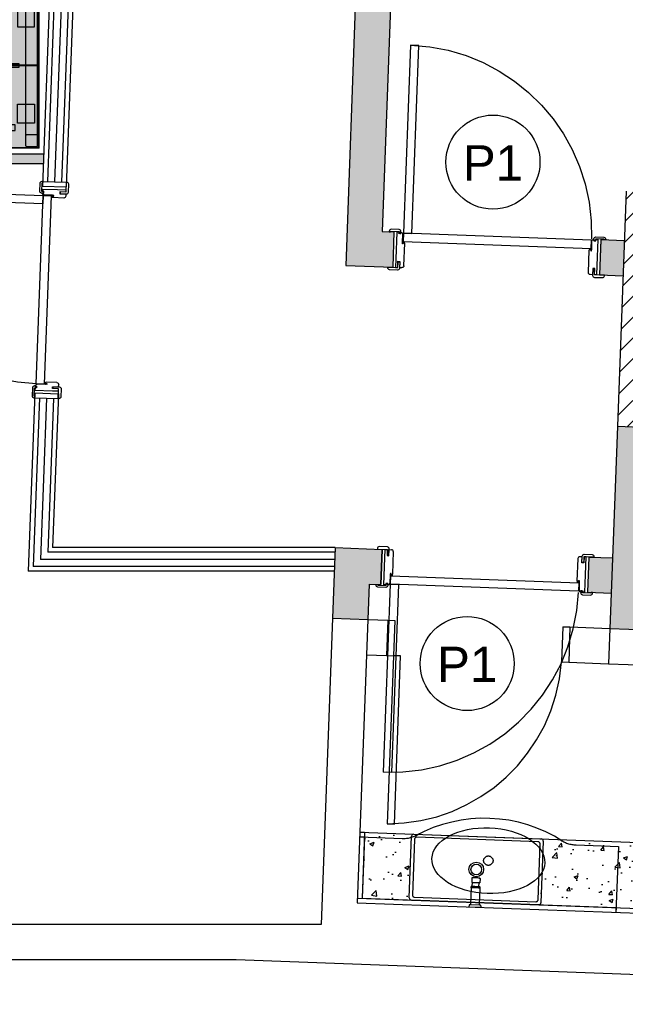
# Model space of a CAD drawing. Header units: inches. Extents: x 340 to 434, y 14 to 254.
# Tile 145 of 182: x 409.85 to 412.42, y 143.66 to 147.85. Entities that reach past the tile are written whole.
import ezdxf

# ---------------------------------------------------------------- set-up
doc = ezdxf.new("R2010")
doc.units = ezdxf.units.IN
doc.header["$MEASUREMENT"] = 0
doc.linetypes.add('DASHED2', pattern=[0.375, 0.25, -0.125])
doc.linetypes.add('HIDDEN2', pattern=[0.1875, 0.125, -0.0625])
for name, color, linetype in [('TJ-CONSTRUIR', 12, 'Continuous'), ('TJ-DEMOLIR', 30, 'HIDDEN2'), ('TJ-DIVISORIA', 96, 'Continuous'), ('TJ-DRYWALL', 132, 'Continuous'), ('TJ-ESQUADRIA2', 2, 'Continuous'), ('TJ-ESQUADRIAS', 2, 'Continuous'), ('TJ-GRANITOVISTA', 2, 'Continuous'), ('TJ-HACHURA', 8, 'Continuous'), ('TJ-LADEVIDRO', 11, 'Continuous'), ('TJ-MOBILIARIOHIDRO', 2, 'Continuous'), ('TJ-MOBILIÁRIO', 2, 'Continuous'), ('TJ-PAREDE', 5, 'Continuous'), ('TJ-PAREDECORTE', 5, 'Continuous'), ('TJ-PILARES', 6, 'Continuous'), ('TJ-TEXTOESQUADRIA', 200, 'Continuous')]:
    doc.layers.add(name, color=color, linetype=linetype)
doc.styles.get("Standard").update_dxf_attribs({"font": 'arial.ttf'})
doc.linetypes.add('BATTING', pattern='A,0.00254,-2.54,[134,ltypeshp.shx,S=2.54,R=0,X=-2.54,Y=0],-5.08,[134,ltypeshp.shx,S=2.54,R=180,X=2.54,Y=0],-2.54', length=10.16254)

# ---------------------------------------------------------------- blocks, each defined once
blk = doc.blocks.new('porta 80')
at = {"layer": 'TJ-ESQUADRIAS'}
for p, q in [((-0.161, 0.888), (-0.047, 0.888)), ((-0.161, 0.879), (-0.161, 0.888)), ((-0.155, 0.879), (-0.161, 0.879)), ((-0.155, 0.871), (-0.155, 0.879)), ((-0.047, 0.888), (-0.011, 0.888)), ((-0.037, 0.879), (-0.037, 0.871)), ((-0.011, 0.879), (-0.037, 0.879)), ((-0.011, 0.888), (-0.011, 0.879)), ((-0.161, 0.871), (-0.155, 0.871)), ((-0.117, 0.863), (-0.153, 0.863)), ((-0.117, 0.862), (-0.117, 0.863)), ((-0.112, 0.862), (-0.117, 0.862)), ((-0.117, 0.859), (-0.112, 0.859)), ((-0.117, 0.8551), (-0.117, 0.859)), ((-0.1149, 0.853), (-0.117, 0.8551)), ((-0.019, 0.853), (-0.1149, 0.853)), ((-0.112, 0.859), (-0.112, 0.862)), ((-0.037, 0.871), (-0.011, 0.871)), ((-0.011, 0.871), (-0.011, 0.861)), ((-0.161, 0.05), (-0.155, 0.05)), ((-0.161, 0.042), (-0.161, 0.033)), ((-0.155, 0.042), (-0.161, 0.042)), ((-0.155, 0.05), (-0.155, 0.042)), ((-0.117, 0.058), (-0.153, 0.058)), ((-0.1149, 0.068), (-0.117, 0.0659)), ((-0.117, 0.0659), (-0.117, 0.062)), ((-0.117, 0.062), (-0.112, 0.062)), ((-0.117, 0.059), (-0.117, 0.058)), ((-0.112, 0.059), (-0.117, 0.059)), ((-0.019, 0.068), (-0.1149, 0.068)), ((-0.112, 0.062), (-0.112, 0.059)), ((-0.037, 0.05), (-0.011, 0.05)), ((-0.037, 0.042), (-0.037, 0.05)), ((-0.011, 0.042), (-0.037, 0.042)), ((-0.011, 0.05), (-0.011, 0.06)), ((-0.011, 0.033), (-0.011, 0.042)), ((-0.161, 0.033), (-0.087, 0.033)), ((-0.087, 0.033), (-0.011, 0.033))]:
    blk.add_line(p, q, dxfattribs=at)
for points in [[(-0.161, 0.9155), (-0.163, 0.9135), (-0.164, 0.9135), (-0.164, 0.8785), (-0.159, 0.8785), (-0.156, 0.8755), (-0.156, 0.871), (-0.164, 0.871, -0.414214), (-0.172, 0.879), (-0.172, 0.913, -0.414214), (-0.164, 0.921), (-0.161, 0.921)], [(-0.032, 0.8785), (-0.035, 0.8755), (-0.035, 0.871), (-0.008, 0.871, 0.414214), (0, 0.879), (0, 0.913, 0.414214), (-0.008, 0.921), (-0.011, 0.921), (-0.011, 0.8785)], [(-0.119, 0.854, -0.165409), (-0.1206, 0.8549, 0.159727), (-0.1191, 0.8616), (-0.1183, 0.8616), (-0.1183, 0.854)], [(-0.161, 0.0055), (-0.163, 0.0075), (-0.164, 0.0075), (-0.164, 0.0425), (-0.159, 0.0425), (-0.156, 0.0455), (-0.156, 0.05), (-0.164, 0.05, 0.414214), (-0.172, 0.042), (-0.172, 0.008, 0.414214), (-0.164, 0), (-0.161, 0)], [(-0.119, 0.067, 0.165409), (-0.1206, 0.0661, -0.159727), (-0.1191, 0.0594), (-0.1183, 0.0594), (-0.1183, 0.067)], [(-0.032, 0.0425), (-0.035, 0.0455), (-0.035, 0.05), (-0.008, 0.05, -0.414214), (0, 0.042), (0, 0.008, -0.414214), (-0.008, 0), (-0.011, 0), (-0.011, 0.0425)]]:
    blk.add_lwpolyline(points, format="xyb", close=True, dxfattribs=at)
at = {"layer": 'TJ-ESQUADRIAS', "color": 1, "linetype": 'DASHED2', "ltscale": 5}
blk.add_lwpolyline([(-0.9575, 0.825), (-0.9575, 0.86), (-0.1575, 0.86), (-0.1575, 0.825), (-0.9575, 0.825)], dxfattribs=at)
at = {"layer": 'TJ-ESQUADRIAS'}
blk.add_lwpolyline([(-0.1575, 0.86), (-0.1225, 0.86), (-0.1225, 0.06), (-0.1575, 0.06), (-0.1575, 0.86)], dxfattribs=at)
at = {"layer": 'TJ-ESQUADRIAS', "color": 1, "linetype": 'DASHED2', "ltscale": 5}
blk.add_arc((-0.1575, 0.86), 0.8, 180, 270, dxfattribs=at)
at = {"layer": 'TJ-ESQUADRIAS'}
for centre, start, end in [((-0.153, 0.871), 180, 270), ((-0.019, 0.861), 270, 0), ((-0.153, 0.05), 90, 180), ((-0.019, 0.06), 0, 90)]:
    blk.add_arc(centre, 0.008, start, end, dxfattribs=at)
at = {"layer": 'TJ-PAREDECORTE', "linetype": 'Continuous'}
for p, q in [((-0.161, 0.9005), (-0.011, 0.9005)), ((-0.161, 0.0205), (-0.011, 0.0205))]:
    blk.add_line(p, q, dxfattribs=at)
blk = doc.blocks.new('mesa reta 1.20')
at = {"layer": 'TJ-MOBILIÁRIO'}
h = blk.add_hatch(color=63, dxfattribs=at)
h.set_gradient(color1=(176, 215, 136), color2=(156, 215, 136), tint=0.86, name='INVHEMISPHERICAL')
h.paths.add_polyline_path([(0, 0), (1.2, 0), (1.2, -0.7), (0, -0.7)])
for p, q in [((0, 0), (0, -0.7)), ((1.2, 0), (1.2, -0.7)), ((1.2, -0.7), (0, -0.7))]:
    blk.add_line(p, q, dxfattribs=at)
at = {"layer": 'TJ-MOBILIÁRIO', "color": 51}
blk.add_line((1.2, 0), (0, 0), dxfattribs=at)
at = {"layer": 'TJ-MOBILIÁRIO', "color": 8}
for p, q in [((0.005, -0.008), (0.005, -0.052)), ((0.052, -0.005), (0.008, -0.005)), ((0.055, -0.008), (0.055, -0.052)), ((1.145, -0.008), (1.145, -0.052)), ((1.148, -0.005), (1.192, -0.005)), ((1.195, -0.008), (1.195, -0.052)), ((0.005, -0.052), (0.005, -0.645)), ((0.008, -0.055), (0.052, -0.055)), ((0.055, -0.052), (0.055, -0.648)), ((1.145, -0.052), (1.145, -0.648)), ((1.192, -0.055), (1.148, -0.055)), ((1.195, -0.052), (1.195, -0.645)), ((0.005, -0.692), (0.005, -0.648)), ((0.008, -0.645), (0.052, -0.645)), ((0.055, -0.692), (0.055, -0.648)), ((1.192, -0.645), (1.148, -0.645)), ((1.195, -0.692), (1.195, -0.648)), ((0.052, -0.695), (0.008, -0.695)), ((1.148, -0.695), (1.192, -0.695))]:
    blk.add_line(p, q, dxfattribs=at)
at = {"layer": 'TJ-MOBILIÁRIO'}
blk.add_lwpolyline([(0, 0), (1.2, 0), (1.2, -0.7), (0, -0.7)], close=True, dxfattribs=at)
at = {"layer": 'TJ-MOBILIÁRIO', "color": 51}
blk.add_lwpolyline([(0.1, -0.098), (1.1, -0.098), (1.1, -0.073), (0.1, -0.073)], close=True, dxfattribs=at)
at = {"layer": 'TJ-MOBILIÁRIO', "color": 8}
for points in [[(0.018, -0.105), (0.0905, -0.105), (0.0905, -0.186), (0.018, -0.186)], [(1.182, -0.105), (1.1095, -0.105), (1.1095, -0.186), (1.182, -0.186)], [(0.005, -0.3519), (0.005, -0.3481), (0.155, -0.3481), (0.155, -0.3519)], [(0.083, -0.3575), (1.117, -0.3575), (1.117, -0.3425), (0.083, -0.3425)], [(1.195, -0.3519), (1.195, -0.3481), (1.045, -0.3481), (1.045, -0.3519)], [(0.018, -0.595), (0.0905, -0.595), (0.0905, -0.514), (0.018, -0.514)], [(1.182, -0.595), (1.1095, -0.595), (1.1095, -0.514), (1.182, -0.514)]]:
    blk.add_lwpolyline(points, close=True, dxfattribs=at)
for centre, start, end in [((0.008, -0.008), 90, 180), ((0.052, -0.008), 0, 90), ((1.148, -0.008), 90, 180), ((1.192, -0.008), 0, 90), ((0.008, -0.052), 180, 270), ((0.052, -0.052), 270, 0), ((1.148, -0.052), 180, 270), ((1.192, -0.052), 270, 0), ((0.008, -0.648), 90, 180), ((0.052, -0.648), 0, 90), ((1.192, -0.648), 0, 90), ((0.008, -0.692), 180, 270), ((0.052, -0.692), 270, 0), ((1.192, -0.692), 270, 0)]:
    blk.add_arc(centre, 0.003, start, end, dxfattribs=at)
at = {"layer": 'TJ-MOBILIÁRIO'}
for p in [(0, 0), (1.2, 0), (1.2, 0), (0, -0.7), (1.2, -0.7)]:
    blk.add_point(p, dxfattribs=at)
blk = doc.blocks.new('CUBA-RETANGULAR')
at = {"layer": 'TJ-MOBILIARIOHIDRO'}
for p, q in [((-0.28, -0.131), (-0.28, 0.131)), ((-0.271, 0.14), (0.271, 0.14)), ((0.2575, 0.1275), (-0.2575, 0.1275)), ((0.28, 0.131), (0.28, -0.131)), ((-0.2675, 0.1175), (-0.2675, -0.1175)), ((0.2675, -0.1175), (0.2675, 0.1175)), ((0.271, -0.14), (-0.271, -0.14)), ((-0.2575, -0.1275), (0.2575, -0.1275))]:
    blk.add_line(p, q, dxfattribs=at)
for points in [[(-0.2575, 0.1275, 0), (-0.2585, 0.1275, 0), (-0.2595, 0.1273, 0), (-0.2604, 0.1271, 0), (-0.2614, 0.1268, 0), (-0.2622, 0.1263, 0), (-0.2631, 0.1258, 0), (-0.2639, 0.1253, 0), (-0.2646, 0.1246, 0), (-0.2653, 0.1239, 0), (-0.2658, 0.1231, 0), (-0.2663, 0.1222, 0), (-0.2668, 0.1214, 0), (-0.2671, 0.1204, 0), (-0.2673, 0.1195, 0), (-0.2675, 0.1185, 0), (-0.2675, 0.1175, 0)], [(0.2675, 0.1175, 0), (0.2675, 0.1185, 0), (0.2673, 0.1195, 0), (0.2671, 0.1204, 0), (0.2668, 0.1214, 0), (0.2663, 0.1222, 0), (0.2658, 0.1231, 0), (0.2653, 0.1239, 0), (0.2646, 0.1246, 0), (0.2639, 0.1253, 0), (0.2631, 0.1258, 0), (0.2622, 0.1263, 0), (0.2614, 0.1268, 0), (0.2604, 0.1271, 0), (0.2595, 0.1273, 0), (0.2585, 0.1275, 0), (0.2575, 0.1275, 0)], [(-0.2675, -0.1175, 0), (-0.2675, -0.1185, 0), (-0.2673, -0.1195, 0), (-0.2671, -0.1204, 0), (-0.2668, -0.1214, 0), (-0.2663, -0.1222, 0), (-0.2658, -0.1231, 0), (-0.2653, -0.1239, 0), (-0.2646, -0.1246, 0), (-0.2639, -0.1253, 0), (-0.2631, -0.1258, 0), (-0.2622, -0.1263, 0), (-0.2614, -0.1268, 0), (-0.2604, -0.1271, 0), (-0.2595, -0.1273, 0), (-0.2585, -0.1275, 0), (-0.2575, -0.1275, 0)], [(0.2575, -0.1275, 0), (0.2585, -0.1275, 0), (0.2595, -0.1273, 0), (0.2604, -0.1271, 0), (0.2614, -0.1268, 0), (0.2622, -0.1263, 0), (0.2631, -0.1258, 0), (0.2639, -0.1253, 0), (0.2646, -0.1246, 0), (0.2653, -0.1239, 0), (0.2658, -0.1231, 0), (0.2663, -0.1222, 0), (0.2668, -0.1214, 0), (0.2671, -0.1204, 0), (0.2673, -0.1195, 0), (0.2675, -0.1185, 0), (0.2675, -0.1175, 0)]]:
    blk.add_polyline3d(points, dxfattribs=at)
at = {"layer": 'TJ-MOBILIARIOHIDRO', "color": 1}
for radius in [0.031, 0.0225]:
    blk.add_circle((0, 0), radius, dxfattribs=at)
at = {"layer": 'TJ-MOBILIARIOHIDRO'}
for centre, start, end in [((-0.271, 0.131), 90, 180), ((0.271, 0.131), 0, 90), ((-0.271, -0.131), 180, 270), ((0.271, -0.131), 270, 0)]:
    blk.add_arc(centre, 0.009, start, end, dxfattribs=at)
blk = doc.blocks.new('TORNEIRA-PAREDE-DECA')
at = {"layer": 'TJ-MOBILIARIOHIDRO'}
for p, q in [((0.025, 0), (-0.025, 0)), ((-0.025, -0.0067), (-0.025, 0)), ((0.025, -0.0067), (0.025, 0)), ((-0.0193, -0.0097), (-0.022, -0.0097)), ((-0.0194, -0.0097), (-0.0194, -0.0816)), ((0.022, -0.0097), (-0.0193, -0.0097)), ((0.0194, -0.0816), (0.0194, -0.0097)), ((-0.0194, -0.0816), (-0.0193, -0.0816)), ((-0.0194, -0.0816), (-0.0194, -0.0865)), ((-0.0194, -0.0816), (0, -0.0816)), ((-0.0193, -0.0816), (-0.0193, -0.0865)), ((-0.0149, -0.0816), (-0.0125, -0.0816)), ((-0.0149, -0.0816), (-0.0149, -0.0866)), ((-0.0125, -0.0816), (-0.0125, -0.0866)), ((-0.0017, -0.0816), (0.0017, -0.0816)), ((-0.0017, -0.0816), (-0.0017, -0.0866)), ((0, -0.0816), (0.0194, -0.0816)), ((0.0017, -0.0816), (0.0017, -0.0866)), ((0.0125, -0.0816), (0.0148, -0.0816)), ((0.0125, -0.0816), (0.0125, -0.0866)), ((0.0148, -0.0816), (0.0148, -0.0866)), ((0.0193, -0.0816), (0.0194, -0.0816)), ((0.0193, -0.0816), (0.0193, -0.0866)), ((0.0194, -0.0816), (0.0194, -0.0866)), ((-0.0194, -0.0865), (-0.0194, -0.0865)), ((-0.0183, -0.0876), (-0.0194, -0.0865)), ((-0.0183, -0.0876), (0.0161, -0.0876)), ((-0.0154, -0.1039), (-0.0175, -0.1039)), ((-0.0175, -0.1221), (-0.0175, -0.1039)), ((-0.0156, -0.1039), (-0.0136, -0.1039)), ((-0.0137, -0.1241), (-0.0156, -0.1241)), ((0.0175, -0.1039), (-0.0154, -0.1039)), ((-0.0125, -0.0866), (-0.0149, -0.0866)), ((-0.0142, -0.0886), (-0.0142, -0.1039)), ((-0.0135, -0.1039), (-0.0136, -0.1039)), ((-0.0135, -0.1039), (-0.0001, -0.1039)), ((0.0017, -0.0866), (-0.0017, -0.0866)), ((0, -0.1039), (-0.0001, -0.1039)), ((0.0001, -0.1039), (0, -0.1039)), ((0.0001, -0.1039), (0.0135, -0.1039)), ((0.0125, -0.0866), (0.0148, -0.0866)), ((0.0136, -0.1039), (0.0135, -0.1039)), ((0.0136, -0.1039), (0.0137, -0.1039)), ((0.0137, -0.1039), (0.0156, -0.1039)), ((0.0142, -0.0886), (0.0142, -0.1039)), ((0.0161, -0.0876), (0.0184, -0.0876)), ((0.0175, -0.1221), (0.0175, -0.1039)), ((0.0184, -0.0876), (0.0194, -0.0866)), ((0.0193, -0.0866), (0.0194, -0.0866))]:
    blk.add_line(p, q, dxfattribs=at)
for points in [[(-0.0149, -0.0866), (-0.015, -0.0867), (-0.0152, -0.0868), (-0.0153, -0.0869), (-0.0154, -0.0869), (-0.0155, -0.087), (-0.0156, -0.087), (-0.0157, -0.0871), (-0.0158, -0.0872), (-0.016, -0.0872), (-0.0161, -0.0873), (-0.0163, -0.0873), (-0.0164, -0.0874), (-0.0165, -0.0874), (-0.0167, -0.0874), (-0.0168, -0.0874), (-0.017, -0.0874), (-0.0171, -0.0875), (-0.0172, -0.0874), (-0.0174, -0.0874), (-0.0175, -0.0874), (-0.0177, -0.0874), (-0.0178, -0.0874), (-0.018, -0.0873), (-0.0181, -0.0873), (-0.0183, -0.0872), (-0.0184, -0.0871), (-0.0186, -0.0871), (-0.0187, -0.087), (-0.0189, -0.0869), (-0.019, -0.0868), (-0.0192, -0.0867), (-0.0193, -0.0865)], [(-0.0017, -0.0866), (-0.0021, -0.0867), (-0.0025, -0.0868), (-0.0029, -0.0869), (-0.0033, -0.087), (-0.0036, -0.0871), (-0.004, -0.0872), (-0.0044, -0.0873), (-0.0048, -0.0873), (-0.0051, -0.0874), (-0.0055, -0.0874), (-0.0059, -0.0874), (-0.0062, -0.0875), (-0.0066, -0.0875), (-0.007, -0.0875), (-0.0073, -0.0875), (-0.0077, -0.0875), (-0.0081, -0.0875), (-0.0084, -0.0874), (-0.0088, -0.0874), (-0.0092, -0.0873), (-0.0095, -0.0873), (-0.0099, -0.0872), (-0.0103, -0.0872), (-0.0106, -0.0871), (-0.011, -0.087), (-0.0114, -0.0869), (-0.0117, -0.0868), (-0.0121, -0.0867), (-0.0125, -0.0866)], [(0.0017, -0.0866), (0.0021, -0.0867), (0.0025, -0.0868), (0.0028, -0.0869), (0.0032, -0.087), (0.0036, -0.0871), (0.004, -0.0872), (0.0044, -0.0873), (0.0047, -0.0873), (0.0051, -0.0874), (0.0055, -0.0874), (0.0058, -0.0874), (0.0062, -0.0875), (0.0066, -0.0875), (0.0069, -0.0875), (0.0073, -0.0875), (0.0076, -0.0875), (0.008, -0.0875), (0.0084, -0.0874), (0.0087, -0.0874), (0.0091, -0.0874), (0.0095, -0.0873), (0.0098, -0.0872), (0.0102, -0.0872), (0.0106, -0.0871), (0.0109, -0.087), (0.0113, -0.0869), (0.0117, -0.0868), (0.0121, -0.0867), (0.0125, -0.0866)], [(0.0163, -0.0874), (0.0161, -0.0874), (0.016, -0.0873), (0.0159, -0.0873), (0.0157, -0.0872), (0.0156, -0.0871), (0.0155, -0.0871), (0.0154, -0.087), (0.0153, -0.087), (0.0152, -0.0869), (0.0151, -0.0868), (0.0149, -0.0867), (0.0148, -0.0866)], [(0.0163, -0.0874), (0.0164, -0.0874), (0.0166, -0.0875), (0.0167, -0.0875), (0.0168, -0.0875), (0.017, -0.0875), (0.0171, -0.0875), (0.0173, -0.0875), (0.0174, -0.0875), (0.0176, -0.0875), (0.0177, -0.0874), (0.0178, -0.0874), (0.018, -0.0874), (0.0181, -0.0873), (0.0182, -0.0873), (0.0183, -0.0872), (0.0184, -0.0872), (0.0185, -0.0871), (0.0186, -0.0871), (0.0187, -0.087), (0.0188, -0.0869), (0.019, -0.0868), (0.0192, -0.0867), (0.0193, -0.0866)]]:
    blk.add_lwpolyline(points, dxfattribs=at)
for centre, radius, start, end in [((-0.022, -0.0067), 0.003, 180, 270), ((0.022, -0.0067), 0.003, 270, 0), ((-0.0193, -0.0863), 0.000275, 250.8093, 269.1415), ((-0.0155, -0.1221), 0.002, 180, 268.2164), ((0, 0.3757), 0.5, 268.2164, 270), ((-0.0152, -0.0886), 0.001, 0, 90), ((0, 0.3757), 0.5, 270, 271.7836), ((0.0152, -0.0886), 0.001, 90, 180), ((0.0155, -0.1221), 0.002, 271.7836, 0)]:
    blk.add_arc(centre, radius, start, end, dxfattribs=at)
blk = doc.blocks.new('PORTA 80 GRADE 10')
at = {"layer": 'TJ-ESQUADRIAS', "linetype": 'Continuous', "ltscale": 30}
h = blk.add_hatch(dxfattribs=at)
h.set_pattern_fill('ANSI32', color=252, scale=0.002, style=0)
h.set_pattern_definition([(45, (-24.987796, 74.9285568), (-0.000530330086, 0.000530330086), []), (45, (-24.9874424, 74.9285568), (-0.000530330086, 0.000530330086), [])])
h.paths.add_polyline_path([(-0.8394, -0.0563), (-0.8394, -0.0541), (-0.8389, -0.0541, 1.192513), (-0.8389, -0.0535), (-0.8394, -0.0535), (-0.8394, -0.0521), (-0.8389, -0.0521, 0.041645), (-0.8389, -0.0521, 0.000003), (-0.8389, -0.0521, 1), (-0.8389, -0.0514, 0.045988), (-0.8389, -0.0514), (-0.8411, -0.0514, 1.142539), (-0.8411, -0.0521, 0.013689), (-0.8411, -0.0521), (-0.8406, -0.0521), (-0.8406, -0.0535), (-0.841, -0.0535, 1.124804), (-0.8411, -0.0541), (-0.8406, -0.0541), (-0.8406, -0.0563), (-0.8421, -0.0563), (-0.8421, -0.0593, -0.183959), (-0.8351, -0.0604, -0.115771), (-0.8365, -0.0607), (-0.8383, -0.0607, 1), (-0.8383, -0.0614), (-0.8365, -0.0614, 0.383202), (-0.8325, -0.0581), (-0.8325, -0.0563)])
h.paths.add_polyline_path([(-0.8411, -0.0573), (-0.8411, -0.0581, -0.159727), (-0.8344, -0.0596, 0.165409), (-0.8335, -0.058), (-0.8335, -0.0573)], flags=16)
h = blk.add_hatch(dxfattribs=at)
h.set_pattern_fill('ANSI32', color=252, scale=0.002, style=0)
h.set_pattern_definition([(135, (24.107796, 74.9285568), (0.000530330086, 0.000530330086), []), (135, (24.1074424, 74.9285568), (0.000530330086, 0.000530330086), [])])
h.paths.add_polyline_path([(-0.0406, -0.0563), (-0.0406, -0.0541), (-0.0411, -0.0541, -1.192513), (-0.0411, -0.0535), (-0.0406, -0.0535), (-0.0406, -0.0521), (-0.0411, -0.0521, -0.041645), (-0.0411, -0.0521, -0.000003), (-0.0411, -0.0521, -1), (-0.0411, -0.0514, -0.045988), (-0.0411, -0.0514), (-0.0389, -0.0514, -1.142539), (-0.0389, -0.0521, -0.013689), (-0.0389, -0.0521), (-0.0394, -0.0521), (-0.0394, -0.0535), (-0.039, -0.0535, -1.124804), (-0.0389, -0.0541), (-0.0394, -0.0541), (-0.0394, -0.0563), (-0.0379, -0.0563), (-0.0379, -0.0593, 0.183959), (-0.0449, -0.0604, 0.115771), (-0.0435, -0.0607), (-0.0417, -0.0607, -1), (-0.0417, -0.0614), (-0.0435, -0.0614, -0.383202), (-0.0475, -0.0581), (-0.0475, -0.0563)])
h.paths.add_polyline_path([(-0.0389, -0.0573), (-0.0389, -0.0581, 0.159727), (-0.0456, -0.0596, -0.165409), (-0.0465, -0.058), (-0.0465, -0.0573)], flags=16)
at = {"layer": 'TJ-ESQUADRIAS', "color": 2}
for p, q in [((-0.8675, 0), (-0.8585, 0)), ((-0.0125, 0), (-0.0215, 0))]:
    blk.add_line(p, q, dxfattribs=at)
at = {"layer": 'TJ-ESQUADRIAS'}
for p, q in [((-0.8675, -0.026), (-0.8675, 0)), ((-0.8675, -0.1), (-0.8675, -0.026)), ((-0.8585, 0), (-0.8585, -0.026)), ((-0.8585, -0.026), (-0.8505, -0.026)), ((-0.8505, 0), (-0.8405, 0)), ((-0.8505, -0.026), (-0.8505, 0)), ((-0.8325, -0.008), (-0.8325, -0.0539)), ((-0.0475, -0.008), (-0.0475, -0.0539)), ((-0.0295, 0), (-0.0395, 0)), ((-0.0295, -0.026), (-0.0295, 0)), ((-0.0215, -0.026), (-0.0295, -0.026)), ((-0.0215, 0), (-0.0215, -0.026)), ((-0.0125, -0.036), (-0.0125, 0)), ((-0.0125, -0.1), (-0.0125, -0.036)), ((-0.8415, -0.056), (-0.8425, -0.056)), ((-0.8425, -0.056), (-0.8425, -0.092)), ((-0.8415, -0.051), (-0.8415, -0.056)), ((-0.8385, -0.051), (-0.8415, -0.051)), ((-0.8385, -0.056), (-0.8385, -0.051)), ((-0.8346, -0.056), (-0.8385, -0.056)), ((-0.8325, -0.0539), (-0.8346, -0.056)), ((-0.0475, -0.0539), (-0.0454, -0.056)), ((-0.0454, -0.056), (-0.0415, -0.056)), ((-0.0415, -0.051), (-0.0385, -0.051)), ((-0.0415, -0.056), (-0.0415, -0.051)), ((-0.0385, -0.051), (-0.0385, -0.056)), ((-0.0385, -0.056), (-0.0375, -0.056)), ((-0.0375, -0.056), (-0.0375, -0.092)), ((-0.8585, -0.1), (-0.8675, -0.1)), ((-0.8585, -0.094), (-0.8585, -0.1)), ((-0.8505, -0.094), (-0.8585, -0.094)), ((-0.8505, -0.1), (-0.8505, -0.094)), ((-0.0295, -0.094), (-0.0215, -0.094)), ((-0.0295, -0.1), (-0.0295, -0.094)), ((-0.0215, -0.094), (-0.0215, -0.1)), ((-0.0215, -0.1), (-0.0125, -0.1))]:
    blk.add_line(p, q, dxfattribs=at)
for points in [[(-0.858, -0.021), (-0.855, -0.024), (-0.8505, -0.024), (-0.8505, 0.003, 0.414214), (-0.8585, 0.011), (-0.8925, 0.011, 0.414214), (-0.9005, 0.003), (-0.9005, 0), (-0.858, 0)], [(-0.022, -0.021), (-0.025, -0.024), (-0.0295, -0.024), (-0.0295, 0.003, -0.414214), (-0.0215, 0.011), (0.0125, 0.011, -0.414214), (0.0205, 0.003), (0.0205, 0), (-0.022, 0)], [(-0.895, -0.1), (-0.893, -0.102), (-0.893, -0.103), (-0.858, -0.103), (-0.858, -0.098), (-0.855, -0.095), (-0.8505, -0.095), (-0.8505, -0.103, -0.414214), (-0.8585, -0.111), (-0.8925, -0.111, -0.414214), (-0.9005, -0.103), (-0.9005, -0.1)], [(0.015, -0.1), (0.013, -0.102), (0.013, -0.103), (-0.022, -0.103), (-0.022, -0.098), (-0.025, -0.095), (-0.0295, -0.095), (-0.0295, -0.103, 0.414214), (-0.0215, -0.111), (0.0125, -0.111, 0.414214), (0.0205, -0.103), (0.0205, -0.1)]]:
    blk.add_lwpolyline(points, format="xyb", close=True, dxfattribs=at)
at = {"layer": 'TJ-ESQUADRIAS', "color": 252, "linetype": 'Continuous'}
for points in [[(-0.8335, -0.058, -0.165409), (-0.8344, -0.0596, 0.159727), (-0.8411, -0.0581), (-0.8411, -0.0573), (-0.8335, -0.0573)], [(-0.0465, -0.058, 0.165409), (-0.0456, -0.0596, -0.159727), (-0.0389, -0.0581), (-0.0389, -0.0573), (-0.0465, -0.0573)]]:
    blk.add_lwpolyline(points, format="xyb", close=True, dxfattribs=at)
at = {"layer": 'TJ-ESQUADRIAS'}
blk.add_lwpolyline([(-0.0405, -0.0965), (-0.0405, -0.0615), (-0.8405, -0.0615), (-0.8405, -0.0965), (-0.0405, -0.0965)], dxfattribs=at)
at = {"layer": 'TJ-ESQUADRIAS', "color": 1, "linetype": 'DASHED2', "ltscale": 5}
blk.add_lwpolyline([(-0.0755, -0.8965), (-0.0405, -0.8965), (-0.0405, -0.0965), (-0.0755, -0.0965), (-0.0755, -0.8965)], dxfattribs=at)
at = {"layer": 'TJ-ESQUADRIAS'}
for centre, start, end in [((-0.8405, -0.008), 0, 90), ((-0.0395, -0.008), 90, 180), ((-0.8505, -0.092), 270, 0), ((-0.0295, -0.092), 180, 270)]:
    blk.add_arc(centre, 0.008, start, end, dxfattribs=at)
at = {"layer": 'TJ-ESQUADRIAS', "color": 1, "linetype": 'DASHED2', "ltscale": 5}
blk.add_arc((-0.0397, -0.0965), 0.8008, 180, 267.4377, dxfattribs=at)
at = {"layer": 'TJ-PAREDECORTE', "linetype": 'Continuous'}
for p, q in [((-0.88, -0.1), (-0.88, 0)), ((0, -0.1), (0, 0))]:
    blk.add_line(p, q, dxfattribs=at)

msp = doc.modelspace()

# ---------------------------------------------------------------- hatches: boundary and pattern name
at = {"layer": 'TJ-CONSTRUIR'}
h = msp.add_hatch(color=256, dxfattribs=at)
h.dxf.hatch_style = 1
h.paths.add_polyline_path([(413.6122, 148.3997), (413.3725, 148.4117), (413.3669, 148.2618), (413.6066, 148.2498)])
h.paths.add_polyline_path([(413.3725, 148.4117), (413.2027, 148.4203), (413.1971, 148.2703), (413.3669, 148.2618)])
h.paths.add_polyline_path([(413.2027, 148.4203), (411.2949, 148.5158), (411.2446, 147.1619), (411.3944, 147.1544), (411.4392, 148.3584), (413.1971, 148.2703)])
h.paths.add_polyline_path([(411.3944, 147.1544), (411.2446, 147.1619), (411.2316, 146.8121), (411.4314, 146.8021), (411.4366, 146.9427), (411.3866, 146.9445)])
h.paths.add_polyline_path([(411.4314, 146.8021), (411.2316, 146.8121), (411.2312, 146.8002), (411.431, 146.7928)])
h.paths.add_polyline_path([(412.4159, 146.9063), (412.316, 146.91), (412.3104, 146.7601), (412.4103, 146.7564)])
h = msp.add_hatch(color=256, dxfattribs=at)
h.dxf.hatch_style = 1
h.paths.add_polyline_path([(412.5365, 146.1112), (412.3866, 146.1168), (412.3546, 145.2574), (412.5045, 145.2518)])
h = msp.add_hatch(color=256, dxfattribs=at)
h.dxf.hatch_style = 1
h.paths.add_polyline_path([(411.3864, 145.5936), (411.366, 145.5944), (411.1866, 145.601), (411.1754, 145.3012), (411.3253, 145.2957), (411.3309, 145.4456), (411.3809, 145.4437)])
h.paths.add_polyline_path([(412.3658, 145.5572), (412.2658, 145.5609), (412.2603, 145.411), (412.3602, 145.4073)])
at = {"layer": 'TJ-DIVISORIA'}
h = msp.add_hatch(color=256, dxfattribs=at)
h.dxf.hatch_style = 1
h.paths.add_polyline_path([(409.9479, 147.2743), (408.6504, 147.2743), (408.6504, 147.2343), (409.9464, 147.2343)])
h.paths.add_polyline_path([(408.2404, 147.2743), (407.2483, 147.2743), (407.25, 147.2343), (408.2404, 147.2343)])
at = {"layer": 'TJ-HACHURA', "linetype": 'Continuous'}
h = msp.add_hatch(dxfattribs=at)
h.set_pattern_fill('AR-CONC', color=8, scale=0.025)
h.set_pattern_definition([(50, (0, 0), (0.179315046, -0.015688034), [0.01875, -0.20625]), (355, (0, 0), (-0.03468783, 0.18804803), [0.015, -0.165]), (100.451444, (0.01494, -0.0013), (0.14462721, 0.17236), [0.01593505, -0.17528553]), (46.1842, (0, 0.05), (0.26681033, -0.04137982), [0.028125, -0.309375]), (96.635635, (0.02223, 0.04655), (0.23366549, 0.24352965), [0.02390259, -0.26292844]), (351.184164, (0, 0.05), (0.23366549, 0.24352965), [0.0225, -0.2475]), (21, (0.025, 0.0375), (0.149226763, -0.100654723), [0.01875, -0.20625]), (326, (0.025, 0.0375), (0.06082883, 0.18128751), [0.015, -0.165]), (71.451445, (0.03744, 0.02911), (0.210055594, 0.08063279), [0.01593505, -0.17528553]), (37.5, (0, 0), (0.003039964, 0.083223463), [0, -0.163, 0, -0.1675, 0, -0.165625]), (7.5, (0, 0), (0.065767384, 0.098602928), [0, -0.0955, 0, -0.15925, 0, -0.063125]), (327.5, (-0.05575, 0), (0.133455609, -0.005638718), [0, -0.0625, 0, -0.195, 0, -0.25875]), (317.5, (-0.08075, 0), (0.145796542, 0.025026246), [0, -0.08125, 0, -0.1295, 0, -0.18375])])
h.paths.add_polyline_path([(411.5114, 144.3741, -0.414214), (411.5207, 144.3828), (411.3117, 144.3905), (411.3013, 144.1107), (411.5103, 144.103, -0.414214), (411.5017, 144.1123)])
h.paths.add_polyline_path([(412.5107, 144.337, -0.414214), (412.5201, 144.3456), (412.0624, 144.3626, -0.414214), (412.071, 144.3533), (412.0613, 144.0915, -0.414214), (412.052, 144.0828), (412.5096, 144.0658, -0.414214), (412.501, 144.0751)])
h.paths.add_polyline_path([(413.2903, 144.317), (413.0617, 144.3255, -0.414214), (413.0703, 144.3162), (413.0606, 144.0543, -0.414214), (413.0513, 144.0457), (413.2799, 144.0372)])
at = {"layer": 'TJ-PILARES'}
h = msp.add_hatch(dxfattribs=at)
h.set_pattern_fill('ANSI31', color=8, scale=0.5)
h.paths.add_polyline_path([(408.6504, 147.2743), (408.2404, 147.2743), (408.2404, 147.0193), (408.6504, 147.0193)])
h.paths.add_polyline_path([(412.6186, 147.1089), (412.4237, 147.1161), (412.3866, 146.1168), (412.5814, 146.1096)])
h.paths.add_polyline_path([(408.3951, 156.8793), (408.1751, 156.8793), (408.1751, 156.2593), (408.3951, 156.2593)])
h.paths.add_polyline_path([(414.81, 156.8721), (414.6151, 156.8793), (414.5916, 156.2448), (414.7864, 156.2375)])
h.paths.add_polyline_path([(414.698, 153.7241), (414.4981, 153.7315), (414.4747, 153.1019), (414.6746, 153.0945)])
h.paths.add_polyline_path([(408.7958, 153.4693), (408.1708, 153.4693), (408.171, 153.2743), (408.796, 153.2743)])
h.paths.add_polyline_path([(408.8069, 150.3943), (408.8064, 150.3943), (408.8064, 150.4343), (408.1664, 150.4343), (408.1688, 150.2443), (408.8088, 150.2443)])
h.paths.add_polyline_path([(413.0603, 149.8745), (412.3962, 149.9077), (412.3908, 149.8004), (413.0549, 149.7671)])
h.paths.add_polyline_path([(413.0665, 149.9968), (412.4023, 150.0301), (412.3962, 149.9077), (413.0603, 149.8745)])
h.paths.add_polyline_path([(413.5712, 159.7793), (413.0112, 159.7793), (413.0112, 159.6293), (413.5712, 159.6293)])
h.paths.add_polyline_path([(408.8112, 159.7793), (408.1912, 159.7793), (408.1912, 159.6293), (408.8112, 159.6293)])

# ---------------------------------------------------------------- linework, layer by layer
at = {"layer": 'TJ-DEMOLIR', "ltscale": 10}
for p, q in [((411.3253, 145.2957), (411.4103, 145.2925)), ((411.4103, 145.2925), (411.4047, 145.1426)), ((411.4103, 145.2925), (411.4403, 145.2914)), ((411.4403, 145.2914), (411.4347, 145.1415)), ((412.1548, 145.2648), (412.1492, 145.1149)), ((412.1548, 145.2648), (412.1847, 145.2637)), ((412.1847, 145.2637), (412.1792, 145.1138)), ((412.1847, 145.2637), (412.3546, 145.2574)), ((411.3198, 145.1458), (411.4047, 145.1426)), ((411.4047, 145.1426), (411.4347, 145.1415)), ((412.1492, 145.1149), (412.1792, 145.1138)), ((412.1792, 145.1138), (412.349, 145.1075)), ((411.291, 144.3713), (411.4708, 144.3646)), ((411.311, 144.3706), (411.291, 144.3713)), ((411.311, 144.3706), (411.3013, 144.1107)), ((412.2103, 144.3371), (412.3902, 144.3304)), ((412.3902, 144.3304), (412.3798, 144.0506)), ((411.3013, 144.1107), (412.3806, 144.0706)), ((412.3806, 144.0706), (412.3798, 144.0506))]:
    msp.add_line(p, q, dxfattribs=at)
msp.add_lwpolyline([(411.4081, 144.427), (411.4381, 144.4259), (411.4647, 145.1404), (411.4347, 145.1415)], close=True, dxfattribs=at)
msp.add_circle((411.8376, 144.2703), 0.02, dxfattribs=at)
for centre, radius, start, end in [((411.4081, 145.1701), 0.7431, 270, 355.7423), ((411.8214, 143.8354), 0.6152, 57.1694, 118.5729), ((411.4755, 144.4895), 0.125, 267.8711, 301.3131), ((412.215, 144.462), 0.125, 234.4292, 267.8711)]:
    msp.add_arc(centre, radius, start, end, dxfattribs=at)
msp.add_ellipse((411.8376, 144.2703), major_axis=(0.2398, -0.0089), ratio=0.583333, dxfattribs=at)
at = {"layer": 'TJ-DIVISORIA'}
for p, q in [((408.6504, 147.2743), (409.9479, 147.2743)), ((408.6504, 147.2343), (409.9464, 147.2343))]:
    msp.add_line(p, q, dxfattribs=at)
at = {"layer": 'TJ-DRYWALL'}
for p, q in [((410.1012, 151.3991), (409.9428, 147.1377)), ((410.1204, 151.3781), (409.9635, 147.1569)), ((410.1781, 151.3152), (410.0235, 147.1547)), ((410.1974, 151.2942), (410.0427, 147.134)), ((409.9435, 147.1577), (410.0435, 147.154)), ((409.9428, 147.1377), (410.0427, 147.134)), ((409.9101, 146.2583), (409.882, 145.501)), ((409.9294, 146.2376), (409.9027, 145.521)), ((409.9094, 146.2383), (410.0093, 146.2346)), ((409.9101, 146.2583), (410.01, 146.2546)), ((409.9893, 146.2353), (409.965, 145.581)), ((410.01, 146.2546), (409.9857, 145.601)), ((411.1858, 145.581), (409.965, 145.581)), ((411.1866, 145.601), (409.9857, 145.601)), ((411.1829, 145.501), (409.882, 145.501)), ((411.1836, 145.521), (409.9027, 145.521))]:
    msp.add_line(p, q, dxfattribs=at)
at = {"layer": 'TJ-GRANITOVISTA'}
msp.add_line((411.2917, 144.3913), (413.2903, 144.317), dxfattribs=at)
at = {"layer": 'TJ-GRANITOVISTA', "color": 3}
for p, q in [((411.3117, 144.3905), (411.2917, 144.3913)), ((411.3117, 144.3905), (411.3013, 144.1107)), ((411.2813, 144.1115), (413.2799, 144.0372))]:
    msp.add_line(p, q, dxfattribs=at)
at = {"layer": 'TJ-LADEVIDRO', "linetype": 'BATTING', "ltscale": 0.03}
for p, q in [((410.1493, 151.3467), (409.9935, 147.1558)), ((409.9593, 146.2365), (409.9339, 145.551)), ((411.1829, 145.551), (409.9339, 145.551))]:
    msp.add_line(p, q, dxfattribs=at)
at = {"layer": 'TJ-PAREDE'}
for p, q in [((411.2949, 148.5158), (411.2312, 146.8002)), ((411.4392, 148.3584), (411.3866, 146.9445)), ((412.4237, 147.1161), (412.3866, 146.1168)), ((411.3866, 146.9445), (411.4366, 146.9427)), ((411.4366, 146.9427), (411.431, 146.7928)), ((412.316, 146.91), (412.3104, 146.7601)), ((412.316, 146.91), (412.4159, 146.9063)), ((411.2312, 146.8002), (411.431, 146.7928)), ((412.3104, 146.7601), (412.4103, 146.7564)), ((412.3866, 146.1168), (412.349, 145.1075)), ((412.3866, 146.1168), (412.5814, 146.1096)), ((411.1866, 145.601), (411.1754, 145.3012)), ((411.1866, 145.601), (411.3864, 145.5936)), ((411.3864, 145.5936), (411.3809, 145.4437)), ((412.2603, 145.411), (412.2658, 145.5609)), ((412.2658, 145.5609), (412.3658, 145.5572)), ((411.3309, 145.4456), (411.3253, 145.2957)), ((411.3309, 145.4456), (411.3809, 145.4437)), ((412.2603, 145.411), (412.3602, 145.4073)), ((411.1754, 145.3012), (411.127, 143.9993)), ((411.1754, 145.3012), (411.3253, 145.2957)), ((411.3253, 145.2957), (411.2806, 144.0915)), ((412.3546, 145.2574), (412.5545, 145.25)), ((412.349, 145.1075), (412.5489, 145.1001)), ((411.2806, 144.0915), (414.3584, 143.9771)), ((411.127, 143.9993), (407.3917, 143.9993)), ((410.7653, 143.8493), (407.2481, 143.8493)), ((415.8667, 143.6597), (410.7653, 143.8493))]:
    msp.add_line(p, q, dxfattribs=at)
at = {"layer": 'TJ-TEXTOESQUADRIA', "color": 1}
for centre in [(411.8572, 147.2397), (411.7476, 145.1082)]:
    msp.add_circle(centre, 0.2, dxfattribs=at)

# ---------------------------------------------------------------- block references
at = {"rotation": 177.8711311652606}
msp.add_blockref('TORNEIRA-PAREDE-DECA', (411.7804, 144.0729), dxfattribs=at)
at = {"layer": 'TJ-ESQUADRIA2', "linetype": 'Continuous', "xscale": -1}
for name, p, rotation in [('porta 80', (412.3305, 146.7483), 87.871131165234), ('PORTA 80 GRADE 10', (410.0427, 147.134), 267.8711311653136)]:
    msp.add_blockref(name, p, dxfattribs=dict(at, rotation=rotation))
at = {"layer": 'TJ-ESQUADRIA2', "linetype": 'Continuous', "rotation": 87.87113116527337}
msp.add_blockref('porta 80', (412.2867, 145.5711), dxfattribs=at)
at = {"layer": 'TJ-MOBILIARIOHIDRO', "rotation": 357.8711311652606}
msp.add_blockref('CUBA-RETANGULAR', (411.7864, 144.2328), dxfattribs=at)
at = {"layer": 'TJ-MOBILIÁRIO', "rotation": 180}
msp.add_blockref('mesa reta 1.20', (409.9267, 147.3006), dxfattribs=at)

# ---------------------------------------------------------------- texts
at = {"layer": 'TJ-TEXTOESQUADRIA', "color": 202, "char_height": 0.15, "attachment_point": 1}
for insert in [(411.7339, 147.3113), (411.6243, 145.1798)]:
    msp.add_mtext_dynamic_manual_height_columns('\\pxqc;{\\C256;P1}', width=0.246653, gutter_width=12.5, heights=[0], dxfattribs=dict(at, insert=insert))

doc.saveas('drawing.dxf')
